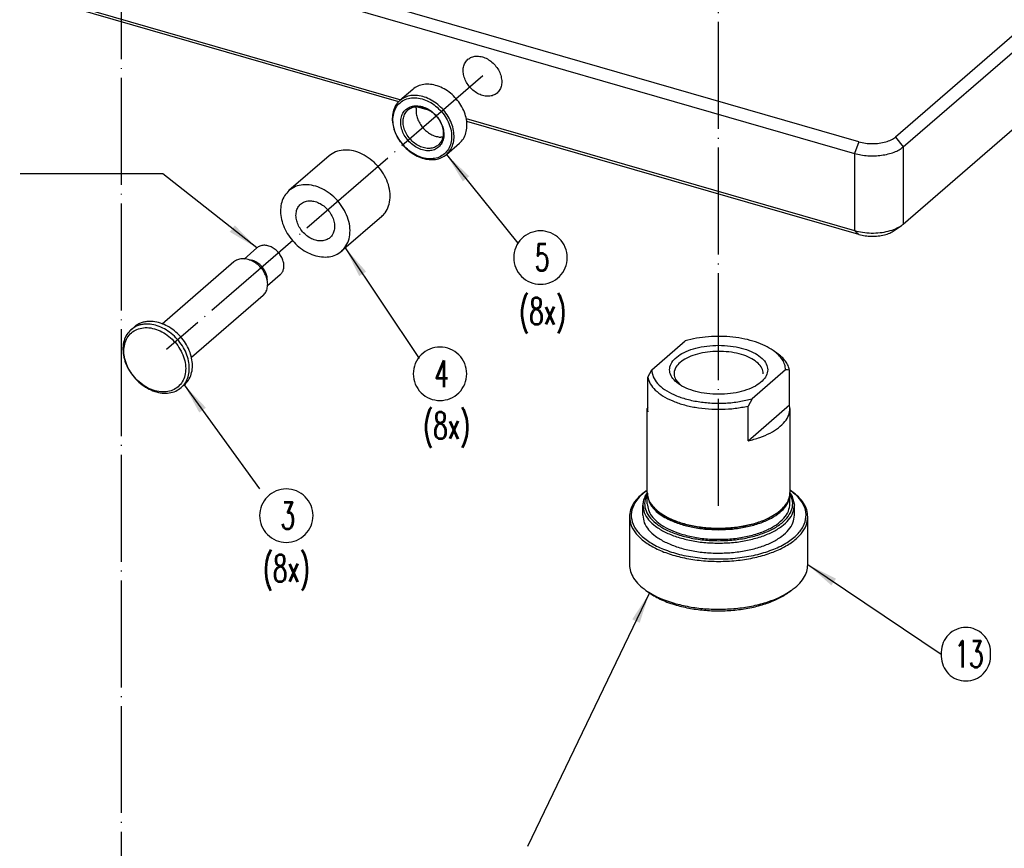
# Model space of a CAD drawing. Header units: inches. Extents: x 0 to 882, y 0 to 559.
# Tile 10 of 29: x 478 to 589, y 95 to 188. Entities that reach past the tile are written whole.
import ezdxf

# ---------------------------------------------------------------- set-up
doc = ezdxf.new("R2010")
doc.units = ezdxf.units.IN
doc.linetypes.add('DOT_CENTER', pattern=[14, 12, -1, 0, -1])
doc.layers.add('1', color=7, linetype='Continuous')
doc.styles.add('CONVERTER_12', font='txt.shx', dxfattribs={"width": 0.63})
doc.dimstyles.get("Standard").update_dxf_attribs({"dimtxt": 0.18, "dimasz": 0.18, "dimexe": 0.18, "dimexo": 0.0625, "dimgap": 0.09, "dimtad": 0, "dimtih": 1, "dimtoh": 1, "dimdec": 4, "dimzin": 0, "dimdsep": 46, "dimtxsty": 'Standard', "dimcen": 0.09, "dimadec": 0, "dimazin": 0, "dimtfac": 1, "dimtdec": 4, "dimtofl": 0, "dimtmove": 0, "dimatfit": 3, "dimfxl": 1, "dimtolj": 1, "dimtzin": 0, "dimarcsym": 0})

# ---------------------------------------------------------------- blocks, each defined once
blk = doc.blocks.new('bushing_E7018-21701_1', base_point=(546.7, 121.44))
at = {"color": 7, "linetype": 'Continuous'}
for p, q in [((549.2, 148.53), (552.94, 151.77)), ((563.23, 150.4), (562.82, 150.69)), ((548.74, 147.7), (548.97, 148.12)), ((548.97, 148.12), (549.2, 148.53)), ((564.2, 148.52), (560.46, 145.28)), ((564.43, 148.51), (564.2, 148.52)), ((564.66, 148.49), (564.43, 148.51)), ((564.66, 144.59), (564.66, 148.49)), ((548.74, 143.8), (548.74, 147.7)), ((551.87, 147.45), (552.34, 146.87)), ((560.23, 144.87), (560, 144.45)), ((560.46, 145.28), (560.23, 144.87)), ((548.74, 144.34), (548.7, 144.2)), ((548.7, 144.2), (548.74, 143.8)), ((548.7, 134.76), (548.7, 144.2)), ((560, 140.55), (564.66, 144.59)), ((560, 140.55), (560, 144.45)), ((564.7, 144.2), (564.66, 144.59)), ((564.7, 144.2), (564.7, 134.76)), ((548.54, 134.92), (548.7, 135.03)), ((548.7, 135.03), (548.7, 135.03)), ((564.7, 135.03), (564.7, 135.03)), ((564.87, 134.92), (564.7, 135.03)), ((548.49, 134.43), (548.71, 134.69)), ((548.68, 134.58), (548.7, 134.6)), ((548.71, 134.7), (548.7, 134.58)), ((548.7, 134.58), (548.73, 134.47)), ((548.7, 133.5), (548.7, 134.58)), ((548.76, 134.31), (548.91, 133.68)), ((564.7, 134.69), (564.91, 134.43)), ((564.7, 134.58), (564.7, 134.64)), ((564.7, 134.6), (564.72, 134.58)), ((564.7, 133.5), (564.7, 134.58)), ((564.91, 134.43), (565.2, 133.33)), ((548.2, 132.2), (548.2, 133.33)), ((565.2, 132.2), (565.2, 133.33)), ((546.7, 132.03), (546.7, 126.66)), ((550.25, 132.39), (550.17, 132.45)), ((563.15, 132.39), (563.23, 132.45)), ((566.7, 126.66), (566.7, 132.03)), ((548.54, 123.77), (548.94, 123.48)), ((564.87, 123.77), (564.46, 123.48))]:
    blk.add_line(p, q, dxfattribs=at)
for points, knots in [([(562.82, 150.69), (562.53, 150.88), (561.9, 151.27), (560.82, 151.68), (559.6, 152.01), (558.29, 152.21), (556.93, 152.3), (555.55, 152.25), (554.22, 152.09), (553.36, 151.88), (552.94, 151.77)], [0, 0, 0, 0, 1.043593, 2.207169, 3.471255, 4.808438, 6.18634, 7.570031, 8.924232, 10.215481, 10.215481, 10.215481, 10.215481]), ([(562.2, 148.53), (562.17, 148.75), (562.09, 149.24), (561.55, 149.87), (560.79, 150.41), (559.79, 150.83), (558.63, 151.13), (557.36, 151.28), (556.05, 151.28), (554.77, 151.13), (553.61, 150.83), (552.61, 150.41), (551.84, 149.87), (551.33, 149.24), (551.14, 148.53), (551.33, 147.81), (551.84, 147.18), (552.61, 146.65), (553.61, 146.22), (554.77, 145.92), (556.05, 145.77), (557.36, 145.77), (558.63, 145.92), (559.79, 146.22), (560.79, 146.65), (561.55, 147.18), (562.09, 147.81), (562.17, 148.3), (562.2, 148.53)], [0, 0, 0, 0, 0.677246, 1.455256, 2.385303, 3.470765, 4.684546, 5.98166, 7.307563, 8.604678, 9.818458, 10.90392, 11.833966, 12.611977, 13.289223, 13.966469, 14.74448, 15.674526, 16.759988, 17.973768, 19.270883, 20.596786, 21.8939, 23.107681, 24.193143, 25.12319, 25.9012, 26.578446, 26.578446, 26.578446, 26.578446]), ([(561.7, 148.09), (561.67, 148.3), (561.6, 148.75), (561.11, 149.32), (560.4, 149.81), (559.49, 150.2), (558.42, 150.47), (557.25, 150.6), (556.06, 150.6), (554.9, 150.45), (553.84, 150.17), (552.94, 149.78), (552.24, 149.28), (551.8, 148.7), (551.64, 148.04), (551.79, 147.64), (551.87, 147.45)], [0, 0, 0, 0, 0.619479, 1.332061, 2.184746, 3.180145, 4.292749, 5.48061, 6.693077, 7.876877, 8.981798, 9.966852, 10.808206, 11.511289, 12.127053, 12.750824, 12.750824, 12.750824, 12.750824]), ([(564.2, 148.52), (564.18, 148.72), (564.15, 149.12), (563.86, 149.69), (563.42, 150.24), (563.03, 150.53), (562.82, 150.69)], [0, 0, 0, 0, 0.582594, 1.203642, 1.892336, 2.664899, 2.664899, 2.664899, 2.664899]), ([(564.66, 148.49), (564.61, 148.66), (564.51, 149.02), (564.2, 149.52), (563.77, 149.99), (563.42, 150.26), (563.23, 150.4)], [0, 0, 0, 0, 0.536444, 1.113623, 1.746576, 2.44355, 2.44355, 2.44355, 2.44355]), ([(549.2, 148.53), (549.23, 148.26), (549.31, 147.7), (549.85, 146.94), (550.65, 146.26), (551.71, 145.69), (552.98, 145.24), (554.41, 144.93), (555.93, 144.77), (557.48, 144.77), (559.01, 144.92), (559.98, 145.16), (560.46, 145.28)], [0, 0, 0, 0, 0.797405, 1.687137, 2.724996, 3.926223, 5.277374, 6.746663, 8.290943, 9.860786, 11.404752, 12.87344, 12.87344, 12.87344, 12.87344]), ([(548.74, 147.7), (548.82, 147.44), (549, 146.9), (549.61, 146.2), (550.44, 145.56), (551.5, 145.03), (552.73, 144.59), (554.1, 144.29), (555.56, 144.11), (557.06, 144.08), (558.55, 144.17), (559.52, 144.36), (560, 144.45)], [0, 0, 0, 0, 0.798567, 1.701226, 2.740486, 3.921921, 5.232296, 6.645891, 8.128897, 9.642721, 11.146779, 12.601107, 12.601107, 12.601107, 12.601107]), ([(560, 140.55), (560.44, 140.67), (561.29, 140.89), (562.45, 141.38), (563.41, 141.97), (564.12, 142.65), (564.61, 143.39), (564.67, 143.94), (564.7, 144.2)], [0, 0, 0, 0, 1.376982, 2.635381, 3.754523, 4.729484, 5.578774, 6.351924, 6.351924, 6.351924, 6.351924]), ([(548.54, 134.92), (548.26, 134.71), (547.75, 134.31), (547.16, 133.59), (546.77, 132.82), (546.72, 132.29), (546.7, 132.03)], [0, 0, 0, 0, 1.028062, 1.944735, 2.771459, 3.54683, 3.54683, 3.54683, 3.54683]), ([(548.7, 135.03), (548.33, 134.74), (547.65, 134.2), (547, 133.14), (546.82, 131.99), (547.19, 130.86), (548.01, 129.85), (549.22, 128.98), (550.77, 128.25), (552.59, 127.71), (554.6, 127.38), (556.7, 127.26), (558.81, 127.38), (560.81, 127.71), (562.63, 128.25), (564.18, 128.98), (565.39, 129.85), (566.21, 130.86), (566.58, 131.99), (566.41, 133.14), (565.75, 134.2), (565.07, 134.74), (564.7, 135.03)], [0, 0, 0, 0, 1.396111, 2.58727, 3.66399, 4.768236, 6.028263, 7.509797, 9.220622, 11.130038, 13.183451, 15.312172, 17.440892, 19.494306, 21.403722, 23.114547, 24.596082, 25.856109, 26.960355, 28.037075, 29.228234, 30.624345, 30.624345, 30.624345, 30.624345]), ([(548.7, 134.76), (548.72, 134.55), (548.76, 134.12), (549.07, 133.51), (549.54, 132.93), (549.95, 132.62), (550.17, 132.45)], [0, 0, 0, 0, 0.620297, 1.281677, 2.015016, 2.837467, 2.837467, 2.837467, 2.837467]), ([(563.23, 132.45), (563.45, 132.62), (563.86, 132.93), (564.33, 133.51), (564.64, 134.12), (564.68, 134.55), (564.7, 134.76)], [0, 0, 0, 0, 0.82245, 1.555787, 2.217167, 2.837463, 2.837463, 2.837463, 2.837463]), ([(566.7, 132.03), (566.68, 132.29), (566.63, 132.82), (566.24, 133.59), (565.65, 134.31), (565.14, 134.71), (564.87, 134.92)], [0, 0, 0, 0, 0.77537, 1.602094, 2.518766, 3.546827, 3.546827, 3.546827, 3.546827]), ([(548.49, 134.43), (548.41, 134.25), (548.24, 133.9), (548.21, 133.52), (548.2, 133.33)], [0, 0, 0, 0, 0.586809, 1.146294, 1.146294, 1.146294, 1.146294]), ([(548.68, 134.58), (548.57, 134.3), (548.34, 133.77), (548.44, 132.86), (548.89, 132.01), (549.66, 131.25), (550.7, 130.6), (551.97, 130.06), (553.44, 129.65), (555.04, 129.41), (556.7, 129.32), (558.36, 129.41), (559.96, 129.65), (561.43, 130.06), (562.71, 130.6), (563.75, 131.25), (564.51, 132.01), (564.96, 132.86), (565.06, 133.77), (564.83, 134.3), (564.72, 134.58)], [0, 0, 0, 0, 0.875095, 1.72107, 2.637306, 3.694178, 4.920051, 6.310638, 7.840148, 9.469076, 11.149671, 12.830265, 14.459194, 15.988704, 17.379291, 18.605163, 19.662036, 20.578272, 21.424247, 22.299342, 22.299342, 22.299342, 22.299342]), ([(548.91, 133.68), (549.01, 133.5), (549.22, 133.11), (549.71, 132.61), (550.32, 132.14), (550.8, 131.89), (551.04, 131.76)], [0, 0, 0, 0, 0.624954, 1.315843, 2.082132, 2.92575, 2.92575, 2.92575, 2.92575]), ([(551.04, 131.76), (551.44, 131.58), (552.28, 131.21), (553.66, 130.86), (555.15, 130.63), (556.7, 130.56), (558.25, 130.63), (559.74, 130.86), (561.12, 131.22), (562.33, 131.71), (563.33, 132.3), (564.09, 132.99), (564.6, 133.76), (564.67, 134.32), (564.7, 134.58)], [0, 0, 0, 0, 1.310386, 2.742023, 4.259932, 5.822546, 7.385161, 8.90307, 10.334707, 11.645094, 12.810102, 13.822413, 14.700085, 15.495442, 15.495442, 15.495442, 15.495442]), ([(548.2, 133.33), (548.23, 133.05), (548.31, 132.45), (548.85, 131.63), (549.65, 130.9), (550.72, 130.27), (552.01, 129.75), (553.47, 129.37), (555.06, 129.12), (556.15, 129.09), (556.7, 129.08)], [0, 0, 0, 0, 0.845067, 1.777593, 2.853173, 4.090994, 5.483279, 7.004393, 8.617172, 10.277449, 10.277449, 10.277449, 10.277449]), ([(548.7, 133.5), (548.73, 133.27), (548.78, 132.77), (549.18, 132.08), (549.78, 131.45), (550.59, 130.89), (551.58, 130.4), (552.32, 130.16), (552.7, 130.04)], [0, 0, 0, 0, 0.705146, 1.469246, 2.33333, 3.316167, 4.418609, 5.628894, 5.628894, 5.628894, 5.628894]), ([(552.7, 130.04), (553.21, 129.91), (554.25, 129.65), (555.87, 129.5), (557.53, 129.49), (559.15, 129.66), (560.67, 130), (562.02, 130.47), (563.15, 131.08), (564, 131.8), (564.58, 132.61), (564.66, 133.22), (564.7, 133.5)], [0, 0, 0, 0, 1.565265, 3.210386, 4.882841, 6.527962, 8.093226, 9.532784, 10.812842, 11.919067, 12.867541, 13.717363, 13.717363, 13.717363, 13.717363]), ([(556.7, 129.08), (557.25, 129.09), (558.35, 129.12), (559.93, 129.37), (561.39, 129.75), (562.68, 130.27), (563.75, 130.9), (564.55, 131.63), (565.09, 132.45), (565.17, 133.05), (565.2, 133.33)], [0, 0, 0, 0, 1.660277, 3.273055, 4.794169, 6.186453, 7.424274, 8.499853, 9.432379, 10.277446, 10.277446, 10.277446, 10.277446]), ([(546.7, 132.03), (546.74, 131.7), (546.83, 131), (547.46, 130.04), (548.41, 129.18), (549.67, 128.43), (551.18, 127.82), (552.9, 127.37), (554.77, 127.09), (556.7, 127), (558.64, 127.09), (560.5, 127.37), (562.22, 127.82), (563.73, 128.43), (564.99, 129.18), (565.94, 130.04), (566.57, 131), (566.66, 131.7), (566.7, 132.03)], [0, 0, 0, 0, 0.994197, 2.091286, 3.356674, 4.812935, 6.450917, 8.240463, 10.13785, 12.091117, 14.044385, 15.941771, 17.731317, 19.369299, 20.825559, 22.090946, 23.188035, 24.182232, 24.182232, 24.182232, 24.182232]), ([(548.2, 132.2), (548.23, 131.92), (548.31, 131.32), (548.85, 130.51), (549.65, 129.77), (550.33, 129.4), (550.69, 129.2)], [0, 0, 0, 0, 0.845065, 1.777589, 2.853166, 4.090984, 4.090984, 4.090984, 4.090984]), ([(550.17, 132.45), (550.41, 132.29), (550.93, 131.95), (551.5, 131.72), (551.79, 131.6)], [0, 0, 0, 0, 0.877346, 1.838064, 1.838064, 1.838064, 1.838064]), ([(550.25, 132.39), (550.49, 132.23), (551, 131.9), (551.56, 131.67), (551.86, 131.55)], [0, 0, 0, 0, 0.86638, 1.81509, 1.81509, 1.81509, 1.81509]), ([(550.69, 129.2), (551.12, 129.01), (552, 128.62), (553.47, 128.24), (555.06, 128), (556.7, 127.93), (558.35, 128.01), (559.93, 128.24), (561.39, 128.63), (562.68, 129.14), (563.75, 129.78), (564.55, 130.51), (565.09, 131.32), (565.17, 131.92), (565.2, 132.2)], [0, 0, 0, 0, 1.392284, 2.913398, 4.526175, 6.186452, 7.84673, 9.459508, 10.980622, 12.372908, 13.61073, 14.68631, 15.618837, 16.463904, 16.463904, 16.463904, 16.463904]), ([(551.79, 131.6), (552.25, 131.44), (553.19, 131.12), (554.69, 130.86), (556.27, 130.74), (557.87, 130.77), (559.42, 130.97), (560.86, 131.31), (562.15, 131.78), (562.89, 132.23), (563.23, 132.45)], [0, 0, 0, 0, 1.432463, 2.969475, 4.567695, 6.179145, 7.754889, 9.248613, 10.620475, 11.841766, 11.841766, 11.841766, 11.841766]), ([(551.86, 131.55), (552.3, 131.4), (553.23, 131.08), (554.72, 130.82), (556.27, 130.7), (557.85, 130.74), (559.38, 130.93), (560.81, 131.27), (562.08, 131.73), (562.81, 132.18), (563.15, 132.39)], [0, 0, 0, 0, 1.414557, 2.932355, 4.510596, 6.101902, 7.657948, 9.132999, 10.487713, 11.693737, 11.693737, 11.693737, 11.693737]), ([(546.7, 126.66), (546.72, 126.4), (546.77, 125.86), (547.16, 125.1), (547.75, 124.38), (548.26, 123.98), (548.54, 123.77)], [0, 0, 0, 0, 0.775373, 1.602099, 2.518774, 3.546839, 3.546839, 3.546839, 3.546839]), ([(564.87, 123.77), (565.14, 123.98), (565.65, 124.38), (566.24, 125.1), (566.63, 125.86), (566.68, 126.4), (566.7, 126.66)], [0, 0, 0, 0, 1.028063, 1.944737, 2.771462, 3.546833, 3.546833, 3.546833, 3.546833]), ([(548.54, 123.77), (549, 123.48), (550, 122.87), (551.11, 122.52), (551.7, 122.33)], [0, 0, 0, 0, 1.6388, 3.490317, 3.490317, 3.490317, 3.490317]), ([(551.7, 122.33), (552.26, 122.19), (553.4, 121.9), (555.18, 121.69), (557.01, 121.63), (558.83, 121.75), (560.58, 122.02), (562.19, 122.45), (563.64, 123.01), (564.47, 123.53), (564.87, 123.77)], [0, 0, 0, 0, 1.720856, 3.525246, 5.368647, 7.204137, 8.985273, 10.669008, 12.218907, 13.609088, 13.609088, 13.609088, 13.609088]), ([(548.94, 123.48), (549.39, 123.21), (550.33, 122.63), (551.39, 122.29), (551.95, 122.11)], [0, 0, 0, 0, 1.556856, 3.315794, 3.315794, 3.315794, 3.315794]), ([(551.95, 122.11), (552.48, 121.98), (553.56, 121.71), (555.26, 121.51), (556.99, 121.45), (558.72, 121.56), (560.38, 121.82), (561.92, 122.23), (563.29, 122.76), (564.08, 123.25), (564.46, 123.48)], [0, 0, 0, 0, 1.634814, 3.348985, 5.100217, 6.843934, 8.536014, 10.135564, 11.607969, 12.928642, 12.928642, 12.928642, 12.928642])]:
    blk.add_open_spline(points, degree=3, knots=knots, dxfattribs=at)
at = {"layer": '1', "color": 1, "linetype": 'DOT_CENTER'}
blk.add_line((556.7, 133.26), (556.7, 349.15), dxfattribs=at)
blk = doc.blocks.new('bushing_E7018-21702_1', base_point=(479.7, 63.42))
at = {"layer": '1', "color": 1, "linetype": 'DOT_CENTER'}
blk.add_line((489.7, 294.09), (489.7, 75.23), dxfattribs=at)
blk = doc.blocks.new('bushings_pogotower', base_point=(303.3, 63.42))
for name, p in [('bushing_E7018-21701_1', (546.7, 121.44)), ('bushing_E7018-21702_1', (479.7, 63.42))]:
    blk.add_blockref(name, p)
blk = doc.blocks.new('E2812-23753-0__43', base_point=(489.85, 145.86))
at = {"color": 7, "linetype": 'Continuous'}
for p, q in [((504.9, 162.2), (503.47, 160.96)), ((502.32, 160.63), (494.27, 153.66)), ((504.06, 160.86), (504.36, 160.82)), ((507.52, 159.18), (506.09, 157.94)), ((506.09, 158.59), (506.08, 158.53)), ((505.6, 156.85), (497.56, 149.89)), ((490.79, 153.03), (491.14, 153.33)), ((496.42, 146.53), (496.77, 146.83))]:
    blk.add_line(p, q, dxfattribs=at)
for points, knots in [([(507.43, 161.56), (507.31, 161.7), (507.08, 161.97), (506.63, 162.27), (506.16, 162.46), (505.69, 162.52), (505.25, 162.44), (505.01, 162.28), (504.9, 162.2)], [0, 0, 0, 0, 0.545275, 1.077694, 1.582452, 2.051109, 2.485069, 2.897359, 2.897359, 2.897359, 2.897359]), ([(507.52, 159.18), (507.61, 159.27), (507.78, 159.46), (507.92, 159.84), (507.96, 160.27), (507.88, 160.71), (507.71, 161.16), (507.53, 161.43), (507.43, 161.56)], [0, 0, 0, 0, 0.376057, 0.768861, 1.189455, 1.640789, 2.11844, 2.612671, 2.612671, 2.612671, 2.612671]), ([(503.22, 160.99), (503.05, 160.97), (502.72, 160.92), (502.45, 160.73), (502.32, 160.63)], [0, 0, 0, 0, 0.4998674, 0.9777999, 0.9777999, 0.9777999, 0.9777999]), ([(505.6, 156.85), (505.71, 156.98), (505.94, 157.22), (506.11, 157.74), (506.14, 158.3), (506.02, 158.89), (505.76, 159.47), (505.38, 160), (504.9, 160.45), (504.36, 160.78), (503.79, 160.98), (503.41, 160.99), (503.22, 160.99)], [0, 0, 0, 0, 0.495661, 1.015619, 1.575098, 2.176847, 2.812694, 3.467047, 4.120699, 4.754572, 5.353476, 5.909912, 5.909912, 5.909912, 5.909912]), ([(506.09, 158.59), (506.08, 158.75), (506.05, 159.07), (505.87, 159.54), (505.6, 159.97), (505.24, 160.35), (504.83, 160.65), (504.51, 160.77), (504.36, 160.82)], [0, 0, 0, 0, 0.469052, 0.967721, 1.485182, 2.006885, 2.517491, 3.003769, 3.003769, 3.003769, 3.003769]), ([(492.34, 153.65), (492.19, 153.63), (491.9, 153.6), (491.5, 153.47), (491.12, 153.28), (490.9, 153.11), (490.79, 153.03)], [0, 0, 0, 0, 0.437748, 0.862282, 1.277254, 1.687198, 1.687198, 1.687198, 1.687198]), ([(492.69, 153.95), (492.54, 153.93), (492.25, 153.9), (491.85, 153.77), (491.47, 153.59), (491.25, 153.42), (491.14, 153.33)], [0, 0, 0, 0, 0.437748, 0.862283, 1.277254, 1.687199, 1.687199, 1.687199, 1.687199]), ([(496.42, 146.53), (496.59, 146.7), (496.93, 147.05), (497.23, 147.74), (497.36, 148.52), (497.31, 149.35), (497.08, 150.2), (496.7, 151.03), (496.16, 151.79), (495.51, 152.47), (494.77, 153.02), (493.97, 153.41), (493.15, 153.65), (492.6, 153.65), (492.34, 153.65)], [0, 0, 0, 0, 0.709644, 1.44415, 2.221645, 3.050061, 3.927168, 4.84253, 5.780072, 6.720719, 7.644989, 8.535582, 9.379999, 10.173172, 10.173172, 10.173172, 10.173172]), ([(496.77, 146.83), (496.94, 147), (497.28, 147.35), (497.58, 148.04), (497.71, 148.82), (497.66, 149.65), (497.43, 150.5), (497.05, 151.33), (496.51, 152.1), (495.86, 152.77), (495.12, 153.32), (494.32, 153.71), (493.5, 153.95), (492.95, 153.95), (492.69, 153.95)], [0, 0, 0, 0, 0.709644, 1.444149, 2.221644, 3.050059, 3.927166, 4.842528, 5.780069, 6.720715, 7.644985, 8.535577, 9.379995, 10.173167, 10.173167, 10.173167, 10.173167]), ([(490.79, 153.03), (490.63, 152.86), (490.28, 152.5), (489.98, 151.78), (489.86, 150.99), (489.92, 150.13), (490.17, 149.27), (490.59, 148.42), (491.15, 147.65), (491.84, 146.98), (492.61, 146.45), (493.43, 146.08), (494.27, 145.89), (495.08, 145.9), (495.82, 146.1), (496.23, 146.39), (496.42, 146.53)], [0, 0, 0, 0, 0.725683, 1.477865, 2.27558, 3.126666, 4.027969, 4.967605, 5.927856, 6.888106, 7.827742, 8.729045, 9.580132, 10.377847, 11.13003, 11.855712, 11.855712, 11.855712, 11.855712]), ([(496.08, 146.63), (496.25, 146.8), (496.59, 147.16), (496.87, 147.9), (496.96, 148.71), (496.84, 149.57), (496.53, 150.44), (496.05, 151.26), (495.42, 151.98), (494.68, 152.58), (493.87, 153.01), (493.03, 153.25), (492.21, 153.28), (491.45, 153.1), (490.81, 152.7), (490.34, 152.13), (490.05, 151.41), (489.96, 150.59), (490.08, 149.73), (490.39, 148.86), (490.87, 148.04), (491.5, 147.32), (492.24, 146.72), (493.05, 146.29), (493.89, 146.05), (494.71, 146.02), (495.47, 146.2), (495.88, 146.48), (496.08, 146.63)], [0, 0, 0, 0, 0.727295, 1.485056, 2.29396, 3.160546, 4.078154, 5.030289, 5.994583, 6.946719, 7.864326, 8.730913, 9.539816, 10.297577, 11.024872, 11.752167, 12.509928, 13.318832, 14.185419, 15.103026, 16.055162, 17.019455, 17.971591, 18.889198, 19.755785, 20.564688, 21.322449, 22.049744, 22.049744, 22.049744, 22.049744])]:
    blk.add_open_spline(points, degree=3, knots=knots, dxfattribs=at)
at = {"layer": '1', "color": 1, "linetype": 'DOT_CENTER'}
blk.add_line((530.25, 181.52), (494.78, 150.79), dxfattribs=at)
blk = doc.blocks.new('bearing_HK0509__44', base_point=(507.52, 161.14))
at = {"color": 7, "linetype": 'Continuous'}
for p, q in [((513.01, 172.54), (508.51, 168.64)), ((518.91, 165.73), (514.41, 161.84))]:
    blk.add_line(p, q, dxfattribs=at)
for points, knots in [([(519.29, 166.15), (519.44, 166.4), (519.74, 166.91), (519.89, 167.84), (519.82, 168.82), (519.5, 169.83), (518.98, 170.78), (518.28, 171.64), (517.44, 172.35), (516.51, 172.87), (515.55, 173.17), (514.6, 173.22), (513.72, 173.03), (513.24, 172.7), (513.01, 172.54)], [0, 0, 0, 0, 0.860709, 1.776611, 2.760357, 3.807459, 4.900121, 6.012211, 7.114308, 8.178665, 9.184218, 10.121646, 10.997784, 11.83709, 11.83709, 11.83709, 11.83709]), ([(514.79, 162.25), (514.94, 162.5), (515.24, 163.01), (515.39, 163.94), (515.32, 164.93), (515, 165.93), (514.48, 166.89), (513.78, 167.75), (512.94, 168.46), (512.01, 168.98), (511.05, 169.27), (510.1, 169.32), (509.22, 169.14), (508.74, 168.8), (508.51, 168.64)], [0, 0, 0, 0, 0.860709, 1.776612, 2.760358, 3.807461, 4.900123, 6.012214, 7.114311, 8.178668, 9.184222, 10.12165, 10.997788, 11.837094, 11.837094, 11.837094, 11.837094]), ([(508.51, 168.64), (508.34, 168.46), (507.98, 168.08), (507.66, 167.34), (507.53, 166.5), (507.6, 165.61), (507.86, 164.7), (508.3, 163.82), (508.89, 163.01), (509.6, 162.31), (510.41, 161.75), (511.28, 161.37), (512.15, 161.17), (512.99, 161.18), (513.78, 161.38), (514.2, 161.69), (514.41, 161.84)], [0, 0, 0, 0, 0.759436, 1.546604, 2.381422, 3.272093, 4.215318, 5.198658, 6.203571, 7.208484, 8.191824, 9.135048, 10.02572, 10.860537, 11.647705, 12.407141, 12.407141, 12.407141, 12.407141]), ([(509.82, 167.13), (509.71, 167.01), (509.48, 166.76), (509.31, 166.25), (509.28, 165.69), (509.4, 165.1), (509.65, 164.53), (510.03, 164), (510.5, 163.55), (511.03, 163.22), (511.6, 163.01), (512.16, 162.96), (512.68, 163.07), (513.12, 163.33), (513.44, 163.72), (513.61, 164.22), (513.64, 164.79), (513.52, 165.37), (513.27, 165.95), (512.89, 166.48), (512.42, 166.93), (511.89, 167.26), (511.32, 167.46), (510.76, 167.51), (510.24, 167.42), (509.96, 167.22), (509.82, 167.13)], [0, 0, 0, 0, 0.492706, 1.009303, 1.564858, 2.162244, 2.793622, 3.443816, 4.09401, 4.725387, 5.322773, 5.878328, 6.394926, 6.887631, 7.380337, 7.896935, 8.452489, 9.049875, 9.681253, 10.331447, 10.981641, 11.613019, 12.210405, 12.76596, 13.282557, 13.775263, 13.775263, 13.775263, 13.775263]), ([(518.91, 165.73), (518.98, 165.8), (519.11, 165.93), (519.23, 166.07), (519.29, 166.15)], [0, 0, 0, 0, 0.2825294, 0.5665825, 0.5665825, 0.5665825, 0.5665825]), ([(514.41, 161.84), (514.48, 161.9), (514.61, 162.03), (514.73, 162.18), (514.79, 162.25)], [0, 0, 0, 0, 0.2825297, 0.5665829, 0.5665829, 0.5665829, 0.5665829])]:
    blk.add_open_spline(points, degree=3, knots=knots, dxfattribs=at)
blk = doc.blocks.new('24791-0S111__45', base_point=(520.07, 172.07))
at = {"color": 7, "linetype": 'Continuous'}
for p, q in [((522.39, 180), (520.94, 178.74)), ((522.77, 177.89), (522.81, 178.04)), ((525.76, 174.64), (525.55, 174.63)), ((526.18, 172.69), (527.63, 173.95))]:
    blk.add_line(p, q, dxfattribs=at)
for points, knots in [([(527.63, 173.95), (527.79, 174.11), (528.11, 174.44), (528.39, 175.11), (528.5, 175.85), (528.44, 176.64), (528.21, 177.45), (527.82, 178.23), (527.3, 178.95), (526.66, 179.58), (525.94, 180.07), (525.17, 180.41), (524.4, 180.59), (523.65, 180.58), (522.95, 180.4), (522.57, 180.13), (522.39, 180)], [0, 0, 0, 0, 0.675054, 1.374759, 2.11682, 2.908528, 3.74695, 4.621031, 5.514288, 6.407544, 7.281625, 8.120047, 8.911756, 9.653817, 10.353522, 11.028576, 11.028576, 11.028576, 11.028576]), ([(525.95, 172.76), (526.11, 172.93), (526.43, 173.27), (526.7, 173.96), (526.78, 174.74), (526.67, 175.56), (526.38, 176.38), (525.92, 177.16), (525.32, 177.85), (524.62, 178.41), (523.85, 178.82), (523.05, 179.05), (522.27, 179.08), (521.55, 178.9), (520.95, 178.53), (520.49, 177.98), (520.22, 177.3), (520.14, 176.52), (520.25, 175.7), (520.54, 174.88), (521, 174.11), (521.6, 173.42), (522.3, 172.85), (523.07, 172.44), (523.87, 172.21), (524.65, 172.19), (525.37, 172.35), (525.76, 172.62), (525.95, 172.76)], [0, 0, 0, 0, 0.69093, 1.410803, 2.179262, 3.002519, 3.874246, 4.778775, 5.694854, 6.599383, 7.471109, 8.294367, 9.062825, 9.782698, 10.473629, 11.164559, 11.884432, 12.65289, 13.476148, 14.347874, 15.252404, 16.168482, 17.073011, 17.944738, 18.767995, 19.536454, 20.256327, 20.947257, 20.947257, 20.947257, 20.947257]), ([(526.18, 172.69), (526.34, 172.86), (526.66, 173.19), (526.94, 173.85), (527.05, 174.59), (526.99, 175.39), (526.76, 176.2), (526.37, 176.98), (525.85, 177.7), (525.21, 178.32), (524.49, 178.82), (523.72, 179.16), (522.95, 179.33), (522.2, 179.33), (521.5, 179.14), (521.12, 178.87), (520.94, 178.74)], [0, 0, 0, 0, 0.675054, 1.374759, 2.116819, 2.908527, 3.746949, 4.621029, 5.514285, 6.407541, 7.281622, 8.120043, 8.911752, 9.653812, 10.353517, 11.028571, 11.028571, 11.028571, 11.028571]), ([(520.94, 178.74), (520.77, 178.56), (520.41, 178.2), (520.26, 177.71), (520.18, 177.46)], [0, 0, 0, 0, 0.736386, 1.504328, 1.504328, 1.504328, 1.504328]), ([(525.29, 173.51), (525.42, 173.65), (525.68, 173.93), (525.87, 174.5), (525.9, 175.12), (525.77, 175.78), (525.48, 176.43), (525.07, 177.02), (524.54, 177.52), (523.94, 177.9), (523.31, 178.12), (522.68, 178.18), (522.1, 178.06), (521.6, 177.77), (521.25, 177.33), (521.05, 176.77), (521.02, 176.14), (521.15, 175.48), (521.43, 174.83), (521.85, 174.24), (522.38, 173.74), (522.98, 173.37), (523.61, 173.14), (524.24, 173.08), (524.83, 173.19), (525.14, 173.41), (525.29, 173.51)], [0, 0, 0, 0, 0.55183, 1.13042, 1.752641, 2.421713, 3.128856, 3.857074, 4.585291, 5.292434, 5.961506, 6.583728, 7.162317, 7.714147, 8.265977, 8.844567, 9.466788, 10.13586, 10.843003, 11.571221, 12.299438, 13.006581, 13.675653, 14.297875, 14.876464, 15.428294, 15.428294, 15.428294, 15.428294]), ([(525.26, 173.75), (525.38, 173.88), (525.62, 174.14), (525.8, 174.66), (525.83, 175.25), (525.71, 175.86), (525.44, 176.46), (525.05, 177.01), (524.56, 177.47), (524.01, 177.82), (523.42, 178.03), (522.84, 178.09), (522.29, 177.98), (521.84, 177.71), (521.5, 177.29), (521.32, 176.77), (521.29, 176.19), (521.41, 175.58), (521.68, 174.98), (522.07, 174.43), (522.56, 173.96), (523.11, 173.61), (523.7, 173.4), (524.28, 173.35), (524.83, 173.45), (525.12, 173.65), (525.26, 173.75)], [0, 0, 0, 0, 0.512414, 1.049675, 1.627452, 2.248734, 2.905367, 3.581568, 4.25777, 4.914403, 5.535684, 6.113461, 6.650723, 7.163137, 7.67555, 8.212812, 8.790589, 9.41187, 10.068503, 10.744705, 11.420907, 12.07754, 12.698821, 13.276598, 13.813859, 14.326273, 14.326273, 14.326273, 14.326273]), ([(522.77, 177.89), (522.77, 177.72), (522.75, 177.37), (522.87, 176.84), (523.09, 176.31), (523.41, 175.82), (523.81, 175.39), (524.27, 175.04), (524.76, 174.78), (525.12, 174.7), (525.29, 174.66)], [0, 0, 0, 0, 0.509324, 1.051128, 1.619626, 2.204698, 2.793795, 3.3738, 3.932888, 4.462405, 4.462405, 4.462405, 4.462405]), ([(520.18, 177.46), (520.14, 177.22), (520.06, 176.71), (520.16, 175.93), (520.4, 175.13), (520.81, 174.37), (521.34, 173.67), (521.97, 173.06), (522.69, 172.59), (523.44, 172.26), (524.21, 172.1), (524.95, 172.11), (525.63, 172.3), (526, 172.56), (526.18, 172.69)], [0, 0, 0, 0, 0.739188, 1.526728, 2.358427, 3.222811, 4.103648, 4.982479, 5.841112, 6.664119, 7.441376, 8.170548, 8.85899, 9.523831, 9.523831, 9.523831, 9.523831]), ([(525.29, 174.66), (525.33, 174.65), (525.42, 174.64), (525.51, 174.63), (525.55, 174.63)], [0, 0, 0, 0, 0.1301478, 0.258118, 0.258118, 0.258118, 0.258118])]:
    blk.add_open_spline(points, degree=3, knots=knots, dxfattribs=at)
blk = doc.blocks.new('bearing_assy1_6', base_point=(489.85, 145.86))
for name, p in [('E2812-23753-0__43', (489.85, 145.86)), ('24791-0S111__45', (520.07, 172.07)), ('bearing_HK0509__44', (507.52, 161.14))]:
    blk.add_blockref(name, p)
blk = doc.blocks.new('bearings', base_point=(90.63, 145.86))
blk.add_blockref('bearing_assy1_6', (489.85, 145.86))
blk = doc.blocks.new('0515-2034_M3x12_12', base_point=(564.95, 271.84))
at = {"color": 7, "linetype": 'Continuous'}
for p, q in [((567.87, 281.51), (567.07, 281.8)), ((567.07, 281.8), (567.18, 281.31)), ((568.67, 281.8), (567.87, 281.51)), ((568.57, 281.31), (568.67, 281.8)), ((567.18, 281.31), (566.27, 281.11)), ((566.27, 281.11), (567.18, 280.91)), ((567.18, 280.91), (567.07, 280.42)), ((567.07, 280.42), (567.87, 280.71)), ((567.18, 281.31), (567.18, 280.91)), ((567.18, 280.91), (567.18, 280.45)), ((567.18, 280.72), (567.55, 280.59)), ((567.87, 281.51), (567.87, 280.71)), ((567.87, 280.71), (568.67, 280.42)), ((568.2, 280.59), (568.57, 280.72)), ((569.47, 281.11), (568.57, 281.31)), ((568.57, 281.31), (568.57, 280.91)), ((568.57, 280.91), (569.47, 281.11)), ((568.67, 280.42), (568.57, 280.91)), ((568.57, 280.91), (568.57, 280.45)), ((565.51, 280.27), (566.65, 279.46)), ((566.37, 272.71), (566.37, 279.66)), ((569.1, 279.46), (570.24, 280.27)), ((569.37, 272.71), (569.37, 279.66)), ((566.65, 272.28), (566.89, 272.1)), ((569.1, 272.28), (568.85, 272.1))]:
    blk.add_line(p, q, dxfattribs=at)
for points, knots in [([(566.53, 282.39), (566.36, 282.34), (566.03, 282.24), (565.6, 282.02), (565.27, 281.77), (565.04, 281.47), (564.95, 281.15), (565.01, 280.82), (565.2, 280.51), (565.4, 280.36), (565.51, 280.27)], [0, 0, 0, 0, 0.540855, 1.023749, 1.441676, 1.798633, 2.11471, 2.426227, 2.771689, 3.1752, 3.1752, 3.1752, 3.1752]), ([(570.24, 280.27), (570.37, 280.38), (570.61, 280.57), (570.8, 280.98), (570.75, 281.41), (570.48, 281.78), (570.04, 282.1), (569.46, 282.34), (568.77, 282.51), (568.02, 282.57), (567.26, 282.55), (566.77, 282.44), (566.53, 282.39)], [0, 0, 0, 0, 0.494681, 0.905949, 1.293193, 1.731929, 2.265704, 2.89937, 3.61346, 4.375002, 5.144506, 5.88146, 5.88146, 5.88146, 5.88146]), ([(565.51, 280.27), (565.66, 280.18), (565.98, 279.98), (566.56, 279.8), (567.2, 279.68), (567.87, 279.65), (568.55, 279.68), (569.19, 279.8), (569.77, 279.98), (570.09, 280.18), (570.24, 280.27)], [0, 0, 0, 0, 0.529469, 1.132992, 1.791325, 2.478596, 3.165868, 3.824201, 4.427723, 4.957192, 4.957192, 4.957192, 4.957192]), ([(566.65, 279.46), (566.74, 279.41), (566.94, 279.29), (567.17, 279.23), (567.29, 279.2)], [0, 0, 0, 0, 0.3233258, 0.6968485, 0.6968485, 0.6968485, 0.6968485]), ([(567.29, 279.2), (567.4, 279.19), (567.62, 279.15), (567.95, 279.14), (568.28, 279.17), (568.59, 279.23), (568.87, 279.32), (569.03, 279.42), (569.1, 279.46)], [0, 0, 0, 0, 0.327425, 0.664572, 0.998698, 1.317332, 1.609489, 1.867089, 1.867089, 1.867089, 1.867089]), ([(566.37, 272.71), (566.38, 272.67), (566.39, 272.59), (566.44, 272.47), (566.53, 272.37), (566.61, 272.31), (566.65, 272.28)], [0, 0, 0, 0, 0.1163061, 0.2403154, 0.3778172, 0.5320277, 0.5320277, 0.5320277, 0.5320277]), ([(566.65, 272.28), (566.73, 272.23), (566.9, 272.13), (567.19, 272.03), (567.52, 271.97), (567.87, 271.95), (568.23, 271.97), (568.56, 272.03), (568.85, 272.13), (569.02, 272.23), (569.1, 272.28)], [0, 0, 0, 0, 0.273864, 0.586031, 0.926548, 1.282032, 1.637517, 1.978034, 2.2902, 2.564063, 2.564063, 2.564063, 2.564063]), ([(566.89, 272.1), (566.9, 272.1), (566.92, 272.08), (566.94, 272.07), (566.96, 272.06)], [0, 0, 0, 0, 0.03557608, 0.07217314, 0.07217314, 0.07217314, 0.07217314]), ([(566.96, 272.06), (567.04, 272.02), (567.24, 271.92), (567.57, 271.86), (567.92, 271.84), (568.27, 271.87), (568.59, 271.95), (568.77, 272.05), (568.85, 272.1)], [0, 0, 0, 0, 0.298912, 0.640101, 1.002606, 1.361697, 1.693218, 1.978078, 1.978078, 1.978078, 1.978078]), ([(569.1, 272.28), (569.14, 272.31), (569.22, 272.37), (569.31, 272.47), (569.36, 272.59), (569.37, 272.67), (569.37, 272.71)], [0, 0, 0, 0, 0.154211, 0.2917132, 0.4157229, 0.5320297, 0.5320297, 0.5320297, 0.5320297])]:
    blk.add_open_spline(points, degree=3, knots=knots, dxfattribs=at)
at = {"layer": '1', "color": 7, "linetype": 'Continuous'}
for p, q in [((651.1, 181.18), (651.21, 180.69)), ((651.9, 180.89), (651.1, 181.18)), ((652.7, 181.18), (651.9, 180.89)), ((652.59, 180.69), (652.7, 181.18)), ((651.21, 180.69), (650.3, 180.49)), ((650.3, 180.49), (651.21, 180.29)), ((651.21, 180.29), (651.1, 179.79)), ((651.1, 179.79), (651.9, 180.09)), ((651.21, 180.69), (651.21, 180.29)), ((651.21, 180.29), (651.21, 179.83)), ((651.21, 180.1), (651.57, 179.97)), ((651.9, 180.89), (651.9, 180.09)), ((651.9, 180.09), (652.7, 179.79)), ((652.23, 179.97), (652.59, 180.1)), ((652.59, 180.69), (652.59, 180.29)), ((653.5, 180.49), (652.59, 180.69)), ((652.59, 180.29), (653.5, 180.49)), ((652.59, 180.29), (652.59, 179.83)), ((652.7, 179.79), (652.59, 180.29)), ((649.53, 179.65), (650.68, 178.84)), ((650.4, 172.09), (650.4, 179.04)), ((653.12, 178.84), (654.27, 179.65)), ((653.4, 172.09), (653.4, 179.04)), ((650.68, 171.65), (650.92, 171.48)), ((653.12, 171.65), (652.88, 171.48))]:
    blk.add_line(p, q, dxfattribs=at)
for points, knots in [([(650.56, 181.77), (650.38, 181.72), (650.06, 181.62), (649.63, 181.4), (649.29, 181.14), (649.07, 180.85), (648.98, 180.52), (649.04, 180.19), (649.23, 179.89), (649.43, 179.73), (649.53, 179.65)], [0, 0, 0, 0, 0.540855, 1.023749, 1.441676, 1.798633, 2.11471, 2.426227, 2.771689, 3.1752, 3.1752, 3.1752, 3.1752]), ([(654.27, 179.65), (654.4, 179.75), (654.63, 179.95), (654.83, 180.35), (654.78, 180.78), (654.5, 181.16), (654.06, 181.48), (653.48, 181.72), (652.8, 181.88), (652.05, 181.95), (651.29, 181.93), (650.8, 181.82), (650.56, 181.77)], [0, 0, 0, 0, 0.494681, 0.905949, 1.293193, 1.731929, 2.265704, 2.89937, 3.61346, 4.375002, 5.144506, 5.88146, 5.88146, 5.88146, 5.88146]), ([(649.53, 179.65), (649.68, 179.56), (650.01, 179.36), (650.58, 179.18), (651.22, 179.06), (651.9, 179.02), (652.58, 179.06), (653.22, 179.18), (653.79, 179.36), (654.12, 179.56), (654.27, 179.65)], [0, 0, 0, 0, 0.529469, 1.132992, 1.791325, 2.478596, 3.165868, 3.824201, 4.427723, 4.957192, 4.957192, 4.957192, 4.957192]), ([(650.68, 178.84), (650.77, 178.79), (650.97, 178.67), (651.2, 178.61), (651.32, 178.58)], [0, 0, 0, 0, 0.3233258, 0.6968485, 0.6968485, 0.6968485, 0.6968485]), ([(651.32, 178.58), (651.43, 178.56), (651.65, 178.53), (651.98, 178.52), (652.31, 178.55), (652.62, 178.61), (652.89, 178.7), (653.05, 178.8), (653.12, 178.84)], [0, 0, 0, 0, 0.327425, 0.664572, 0.998698, 1.317332, 1.609489, 1.867089, 1.867089, 1.867089, 1.867089]), ([(650.4, 172.09), (650.4, 172.05), (650.41, 171.97), (650.47, 171.85), (650.56, 171.74), (650.63, 171.68), (650.68, 171.65)], [0, 0, 0, 0, 0.1163061, 0.2403154, 0.3778172, 0.5320277, 0.5320277, 0.5320277, 0.5320277]), ([(650.68, 171.65), (650.75, 171.61), (650.92, 171.5), (651.22, 171.41), (651.55, 171.35), (651.9, 171.33), (652.25, 171.35), (652.58, 171.41), (652.88, 171.5), (653.05, 171.61), (653.12, 171.65)], [0, 0, 0, 0, 0.273864, 0.586031, 0.926548, 1.282032, 1.637517, 1.978034, 2.2902, 2.564063, 2.564063, 2.564063, 2.564063]), ([(650.92, 171.48), (650.93, 171.47), (650.95, 171.46), (650.97, 171.45), (650.98, 171.44)], [0, 0, 0, 0, 0.03557608, 0.07217314, 0.07217314, 0.07217314, 0.07217314]), ([(650.98, 171.44), (651.07, 171.4), (651.26, 171.3), (651.59, 171.24), (651.95, 171.22), (652.3, 171.25), (652.62, 171.33), (652.8, 171.43), (652.88, 171.48)], [0, 0, 0, 0, 0.298912, 0.640101, 1.002606, 1.361697, 1.693218, 1.978078, 1.978078, 1.978078, 1.978078]), ([(653.12, 171.65), (653.17, 171.68), (653.24, 171.74), (653.33, 171.85), (653.39, 171.97), (653.4, 172.05), (653.4, 172.09)], [0, 0, 0, 0, 0.154211, 0.2917132, 0.4157229, 0.5320297, 0.5320297, 0.5320297, 0.5320297])]:
    blk.add_open_spline(points, degree=3, knots=knots, dxfattribs=at)
blk = doc.blocks.new('screwset_stiffener', base_point=(183.53, 271.84))
blk.add_blockref('0515-2034_M3x12_12', (564.95, 271.84))
blk = doc.blocks.new('smallparts', base_point=(83.87, 63.42))
for name, p in [('bearings', (90.63, 145.86)), ('screwset_stiffener', (183.53, 271.84)), ('bushings_pogotower', (303.3, 63.42))]:
    blk.add_blockref(name, p)
blk = doc.blocks.new('E7018-24101_large_stiffener', base_point=(57.26, 163.51))
at = {"color": 7, "linetype": 'Continuous'}
for p, q in [((809.34, 376.27), (576.54, 174.65)), ((577.41, 173.54), (810.21, 375.15)), ((572.44, 174.11), (59.76, 322.11)), ((59.26, 320.81), (571.94, 172.81)), ((577.41, 164.88), (658.81, 235.37)), ((520.83, 178.61), (411.62, 210.14)), ((411.87, 210.36), (521.05, 178.84)), ((524.31, 177.61), (522.81, 178.04)), ((528.38, 176.72), (571.94, 164.15)), ((572.44, 163.71), (528.45, 176.41)), ((576.39, 164.15), (577.21, 164.72))]:
    blk.add_line(p, q, dxfattribs=at)
at = {"color": 1, "linetype": 'Continuous'}
for p, q in [((576.54, 174.65), (577.41, 173.54)), ((572.44, 174.11), (571.94, 172.81)), ((577.41, 173.54), (577.41, 164.88)), ((571.94, 172.81), (571.94, 164.15)), ((571.94, 164.15), (572.44, 163.71))]:
    blk.add_line(p, q, dxfattribs=at)
at = {"color": 7, "linetype": 'Continuous'}
for points, knots in [([(528.57, 183.37), (528.46, 183.25), (528.23, 183), (528.06, 182.49), (528.03, 181.93), (528.15, 181.34), (528.4, 180.76), (528.78, 180.24), (529.25, 179.79), (529.78, 179.45), (530.35, 179.25), (530.91, 179.2), (531.43, 179.3), (531.87, 179.56), (532.19, 179.96), (532.36, 180.46), (532.39, 181.02), (532.27, 181.61), (532.02, 182.19), (531.64, 182.72), (531.17, 183.16), (530.64, 183.5), (530.07, 183.7), (529.51, 183.75), (528.99, 183.66), (528.71, 183.46), (528.57, 183.37)], [0, 0, 0, 0, 0.492706, 1.009303, 1.564858, 2.162244, 2.793622, 3.443816, 4.09401, 4.725387, 5.322773, 5.878328, 6.394926, 6.887631, 7.380337, 7.896935, 8.452489, 9.049875, 9.681253, 10.331447, 10.981641, 11.613019, 12.210405, 12.76596, 13.282557, 13.775263, 13.775263, 13.775263, 13.775263]), ([(572.44, 174.11), (572.68, 174.05), (573.18, 173.93), (573.94, 173.89), (574.71, 173.94), (575.42, 174.08), (576.05, 174.3), (576.39, 174.54), (576.54, 174.65)], [0, 0, 0, 0, 0.738897, 1.517033, 2.29517, 3.034067, 3.699545, 4.268584, 4.268584, 4.268584, 4.268584]), ([(571.94, 172.81), (572.18, 172.75), (572.67, 172.63), (573.43, 172.54), (574.2, 172.53), (574.97, 172.59), (575.7, 172.73), (576.36, 172.93), (576.94, 173.19), (577.26, 173.43), (577.41, 173.54)], [0, 0, 0, 0, 0.732341, 1.501167, 2.284989, 3.061284, 3.808045, 4.50538, 5.137341, 5.694277, 5.694277, 5.694277, 5.694277]), ([(571.94, 164.15), (572.24, 164.07), (572.86, 163.93), (573.82, 163.86), (574.79, 163.9), (575.71, 164.06), (576.53, 164.32), (576.99, 164.59), (577.21, 164.72)], [0, 0, 0, 0, 0.925735, 1.900482, 2.880771, 3.822528, 4.686005, 5.441434, 5.441434, 5.441434, 5.441434]), ([(577.21, 164.72), (577.24, 164.75), (577.31, 164.8), (577.38, 164.85), (577.41, 164.88)], [0, 0, 0, 0, 0.1278172, 0.2514339, 0.2514339, 0.2514339, 0.2514339]), ([(572.44, 163.71), (572.67, 163.66), (573.13, 163.55), (573.85, 163.5), (574.58, 163.53), (575.27, 163.65), (575.88, 163.84), (576.23, 164.05), (576.39, 164.15)], [0, 0, 0, 0, 0.694301, 1.425361, 2.160577, 2.866896, 3.514503, 4.081076, 4.081076, 4.081076, 4.081076])]:
    blk.add_open_spline(points, degree=3, knots=knots, dxfattribs=at)
blk = doc.blocks.new('E7018-64101_wpi_large_stiffener_assy', base_point=(57.26, 63.42))
for name, p in [('E7018-24101_large_stiffener', (57.26, 163.51)), ('smallparts', (83.87, 63.42))]:
    blk.add_blockref(name, p)
blk = doc.blocks.new('gen1', base_point=(419, 242))
at = {"layer": '1', "color": 1}
for points in [[(536.72, 158.12), (536.72, 158.12, 0.414214), (539.72, 161.12), (539.72, 161.12, 0.414214), (536.72, 164.12), (536.72, 164.12, 0.414214), (533.72, 161.12), (533.72, 161.12, 0.414214)], [(525.45, 145.08), (525.45, 145.08, 0.414214), (528.45, 148.08), (528.45, 148.08, 0.414214), (525.45, 151.08), (525.45, 151.08, 0.414214), (522.45, 148.08), (522.45, 148.08, 0.414214)], [(508.21, 129.16), (508.21, 129.16, 0.414214), (511.21, 132.16), (511.21, 132.16, 0.414214), (508.21, 135.16), (508.21, 135.16, 0.414214), (505.21, 132.16), (505.21, 132.16, 0.414214)], [(584.43, 113.61), (584.43, 113.61, 0.414214), (587.19, 116.37), (587.19, 116.85, 0.414214), (584.43, 119.61), (584.43, 119.61, 0.414214), (581.67, 116.85), (581.67, 116.37, 0.414214)]]:
    blk.add_lwpolyline(points, format="xyb", close=True, dxfattribs=at)
at = {"layer": '1', "color": 3}
for points in [[(528.73, 170.25), (528.01, 169.68), (526.18, 172.69)], [(501.87, 164.01), (502.44, 164.73), (504.9, 162.2)], [(517.16, 159.55), (516.39, 159.04), (514.83, 162.2)], [(499.2, 144.27), (498.45, 143.73), (496.77, 146.83)], [(569.86, 125.09), (569.35, 124.33), (566.7, 126.66)], [(547.84, 120.13), (547.01, 120.53), (548.94, 123.48)]]:
    blk.add_solid(points, dxfattribs=at)
blk.add_blockref('E7018-64101_wpi_large_stiffener_assy', (57.26, 63.42))
at = {"layer": '1', "color": 1, "style": 'CONVERTER_12', "width": 0.63}
for s, p in [('5', (536.09, 159.62)), ('(8x)', (534.32, 153.61)), ('4', (524.82, 146.58)), ('(8x)', (523.55, 140.78)), ('3', (507.58, 130.66)), ('(8x)', (505.59, 124.75)), ('13', (583.17, 115.11))]:
    blk.add_text(s, height=3, dxfattribs=at).set_placement(p)
at = {"layer": '1', "color": 1, "insert": (432.93, 157.38), "char_height": 3, "attachment_point": 7, "line_spacing_factor": 1.080432, "style": 'CONVERTER_12'}
blk.add_mtext('THREADS TO BE PROVIDED\\PWITH LOCTITE (ITEM 12)\\P(Gewinde mit Sicherungslack\\P(Item 12) versehen)', dxfattribs=at)
at = {"layer": '1', "color": 3, "linetype": 'Continuous', "has_arrowhead": 0}
for points in [[(526.18, 172.69), (534.19, 162.72)], [(504.9, 162.2), (494.36, 170.51), (478.36, 170.51)], [(514.83, 162.2), (523.12, 149.78)], [(496.77, 146.83), (505.21, 135.16)], [(566.7, 126.66), (581.67, 116.61)], [(548.94, 123.48), (535.25, 95.02)]]:
    blk.add_leader(points, dimstyle='Standard', dxfattribs=at)

msp = doc.modelspace()

# ---------------------------------------------------------------- block references
msp.add_blockref('gen1', (419, 242))

doc.saveas('drawing.dxf')
